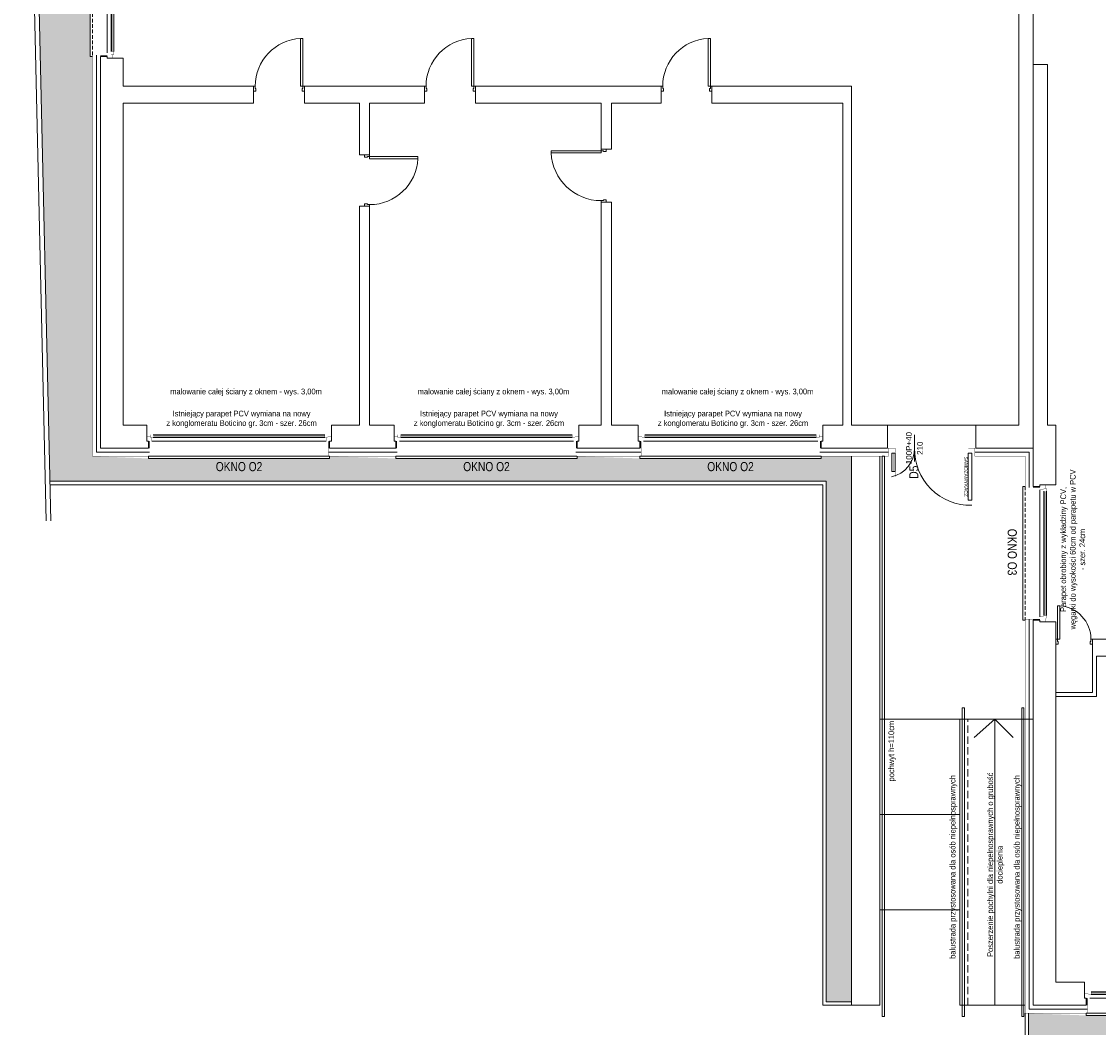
# Model space of a CAD drawing. Header units: millimetres. Extents: x 18880 to 99371, y -5529 to 27899.
# Tile 90 of 158: x 24458 to 26342, y 17304 to 19063. Entities that reach past the tile are written whole.
import ezdxf

# ---------------------------------------------------------------- set-up
doc = ezdxf.new("R2010")
doc.units = ezdxf.units.MM
doc.set_wipeout_variables(frame=1)
doc.linetypes.add('DASHED', pattern=[19.05, 12.7, -6.35])
for name, color, linetype, lineweight in [('AA_HATCH', 252, 'Continuous', 0), ('AA_IZOLACJA', 251, 'Continuous', 0), ('AA_OPIS', 2, 'Continuous', 0), ('AA_WIDOK', 254, 'Continuous', 0), ('AP wymiary', 40, 'Continuous', 0), ('Drzwi ArchiCAD_Nr_Pióra__1', 7, 'Continuous', 13), ('Drzwi ArchiCAD_Nr_Pióra__23', 4, 'Continuous', 20), ('Drzwi ArchiCAD_Nr_Pióra__3', 4, 'Continuous', 18), ('K_SCIANY', 90, 'Continuous', 20)]:
    doc.layers.add(name, color=color, linetype=linetype, lineweight=lineweight)
doc.layers.add('Drzwi ArchiCAD', color=7, linetype='Continuous')
doc.layers.add('Okna ArchiCADa', color=7, linetype='Continuous')
doc.styles.add('ARIAL', font='arial.ttf')
doc.styles.add('Arial Narrow', font='txt')
doc.linetypes.add('STYROPIAN', pattern='A,0.000141,[1,styropian.shx,S=1,R=0,X=0,Y=0],-14.102004', length=14.102145)

# ---------------------------------------------------------------- blocks, each defined once
blk = doc.blocks.new('D1 Drzwi proste 12_75')
at = {"layer": 'Drzwi ArchiCAD_Nr_Pióra__1', "linetype": 'Continuous'}
for p, q in [((-320, 0), (-320, -90)), ((320, 0), (320, -90))]:
    blk.add_line(p, q, dxfattribs=at)
at = {"layer": 'Drzwi ArchiCAD_Nr_Pióra__23', "linetype": 'Continuous'}
for p, q in [((-292, 0), (-320, 0)), ((-320, 0), (-320, -90)), ((-292, -40), (-292, 0)), ((320, 0), (292, 0)), ((292, 0), (292, -40)), ((320, -90), (320, 0)), ((-320, -90), (-280, -90)), ((-280, -40), (-292, -40)), ((-280, -90), (-280, -40)), ((292, -40), (280, -40)), ((280, -40), (280, -90)), ((280, -90), (320, -90))]:
    blk.add_line(p, q, dxfattribs=at)
at = {"layer": 'Drzwi ArchiCAD_Nr_Pióra__3', "linetype": 'Continuous'}
for p, q in [((292, 584), (252, 584)), ((252, 584), (252, 0)), ((292, 0), (292, 584)), ((252, 0), (292, 0))]:
    blk.add_line(p, q, dxfattribs=at)
blk.add_arc((292, 0), 584, 93.9274, 180, dxfattribs=at)
blk = doc.blocks.new('D1 Drzwi proste 12_84')
at = {"layer": 'Drzwi ArchiCAD_Nr_Pióra__1', "linetype": 'Continuous'}
for p, q in [((-445, 0), (-445, -90)), ((445, 0), (445, -90))]:
    blk.add_line(p, q, dxfattribs=at)
at = {"layer": 'Drzwi ArchiCAD_Nr_Pióra__23', "linetype": 'Continuous'}
for p, q in [((-417, 0), (-445, 0)), ((-445, 0), (-445, -90)), ((-417, -40), (-417, 0)), ((445, 0), (417, 0)), ((417, 0), (417, -40)), ((445, -90), (445, 0)), ((-445, -90), (-405, -90)), ((-405, -40), (-417, -40)), ((-405, -90), (-405, -40)), ((417, -40), (405, -40)), ((405, -40), (405, -90)), ((405, -90), (445, -90))]:
    blk.add_line(p, q, dxfattribs=at)
at = {"layer": 'Drzwi ArchiCAD_Nr_Pióra__3', "linetype": 'Continuous'}
for p, q in [((417, 834), (377, 834)), ((377, 834), (377, 0)), ((417, 0), (417, 834)), ((377, 0), (417, 0))]:
    blk.add_line(p, q, dxfattribs=at)
blk.add_arc((417, 0), 834, 92.7491, 180, dxfattribs=at)
blk = doc.blocks.new('D1 Drzwi proste 12_94')
at = {"layer": 'Drzwi ArchiCAD_Nr_Pióra__1', "linetype": 'Continuous'}
for p, q in [((-465, 0), (-465, -90)), ((465, 0), (465, -90))]:
    blk.add_line(p, q, dxfattribs=at)
at = {"layer": 'Drzwi ArchiCAD_Nr_Pióra__23', "linetype": 'Continuous'}
for p, q in [((-437, 0), (-465, 0)), ((-465, 0), (-465, -90)), ((-437, -40), (-437, 0)), ((465, 0), (437, 0)), ((437, 0), (437, -40)), ((465, -90), (465, 0)), ((-465, -90), (-425, -90)), ((-425, -40), (-437, -40)), ((-425, -90), (-425, -40)), ((437, -40), (425, -40)), ((425, -40), (425, -90)), ((425, -90), (465, -90))]:
    blk.add_line(p, q, dxfattribs=at)
at = {"layer": 'Drzwi ArchiCAD_Nr_Pióra__3', "linetype": 'Continuous'}
for p, q in [((437, 874), (397, 874)), ((397, 874), (397, 0)), ((437, 0), (437, 874)), ((397, 0), (437, 0))]:
    blk.add_line(p, q, dxfattribs=at)
blk.add_arc((437, 0), 874, 92.6231, 180, dxfattribs=at)
blk = doc.blocks.new('D1 Drzwi proste 12_95')
at = {"layer": 'Drzwi ArchiCAD_Nr_Pióra__1', "linetype": 'Continuous'}
for p, q in [((-450, 0), (-450, -90)), ((450, 0), (450, -90))]:
    blk.add_line(p, q, dxfattribs=at)
at = {"layer": 'Drzwi ArchiCAD_Nr_Pióra__23', "linetype": 'Continuous'}
for p, q in [((-422, 0), (-450, 0)), ((-450, 0), (-450, -90)), ((-422, -40), (-422, 0)), ((450, 0), (422, 0)), ((422, 0), (422, -40)), ((450, -90), (450, 0)), ((-450, -90), (-410, -90)), ((-410, -40), (-422, -40)), ((-410, -90), (-410, -40)), ((422, -40), (410, -40)), ((410, -40), (410, -90)), ((410, -90), (450, -90))]:
    blk.add_line(p, q, dxfattribs=at)
at = {"layer": 'Drzwi ArchiCAD_Nr_Pióra__3', "linetype": 'Continuous'}
for p, q in [((422, 844), (382, 844)), ((382, 844), (382, 0)), ((422, 0), (422, 844)), ((382, 0), (422, 0))]:
    blk.add_line(p, q, dxfattribs=at)
blk.add_arc((422, 0), 844, 92.7165, 180, dxfattribs=at)
blk = doc.blocks.new('O1 rozwierane 12_80')
at = {"layer": 'AA_WIDOK', "color": 4}
blk.add_lwpolyline([(1585, 260), (1585, 300), (-1585, 300), (-1585, 260)], dxfattribs=at)
at = {"layer": 'AA_WIDOK', "linetype": 'DASHED', "ltscale": 0.5}
blk.add_lwpolyline([(1585, 260), (-1585, 260)], dxfattribs=at)
at = {"color": 4}
blk.add_wipeout([(-1500, -115), (-1500, -65), (-1525, -65), (-1525, 0), (1525, 0), (1525, -65), (1500, -65), (1500, -115)], dxfattribs=at).dxf.layer = 'AA_WIDOK'
at = {"layer": 'AA_IZOLACJA', "linetype": 'STYROPIAN', "ltscale": 0.2}
for points in [[(-1575, 120), (-1575, 0)], [(1575, 120), (1575, 0)]]:
    blk.add_lwpolyline(points, dxfattribs=at)
at = {"layer": 'AA_WIDOK', "const_width": 3}
for points in [[(-1565, 260), (-1565, 0)], [(1565, 260), (1565, 0)]]:
    blk.add_lwpolyline(points, dxfattribs=at)
at = {"layer": 'AA_WIDOK', "color": 4, "const_width": 3}
for points in [[(-1615, 0), (-1525, 0)], [(-1615, -90), (-1615, 0)], [(-1525, 0), (-1525, -65)], [(1525, -65), (1525, 0)], [(1525, 0), (1615, 0)], [(1615, 0), (1615, -90)], [(-1550, -90), (-1615, -90)], [(-1525, -65), (-1550, -65)], [(-1550, -65), (-1550, -90)], [(-1550, -65), (-1500, -65)], [(-1550, -115), (-1550, -65)], [(-1500, -115), (-1550, -115)], [(-1500, -65), (-1500, -115)], [(1500, -80), (-1500, -80)], [(1500, -90), (-1500, -90)], [(1500, -100), (-1500, -100)], [(1500, -115), (1500, -65)], [(1500, -65), (1550, -65)], [(1550, -115), (1500, -115)], [(1550, -65), (1525, -65)], [(1550, -90), (1550, -65)], [(1550, -65), (1550, -115)], [(1615, -90), (1550, -90)]]:
    blk.add_lwpolyline(points, dxfattribs=at)
at = {"layer": 'AA_WIDOK', "color": 4}
for points in [[(-1525, 0), (1525, 0)], [(1500, -65), (-1500, -65)], [(1500, -115), (-1500, -115)], [(1500, -115), (-1500, -115)]]:
    blk.add_lwpolyline(points, dxfattribs=at)
blk = doc.blocks.new('okno aa')
at = {"layer": 'AA_WIDOK', "color": 4}
blk.add_lwpolyline([(-26, 469), (-30, 469), (-30, 3), (-26, 3)], dxfattribs=at)
at = {"layer": 'AA_WIDOK', "linetype": 'DASHED', "ltscale": 0.5}
blk.add_lwpolyline([(-26, 469), (-26, 3)], dxfattribs=at)
at = {"color": 4}
blk.add_wipeout([(11.5, 11.5), (6.5, 11.5), (6.5, 9), (0, 9), (0, 463), (6.5, 463), (6.5, 460.5), (11.5, 460.5)], dxfattribs=at).dxf.layer = 'AA_WIDOK'
at = {"layer": 'AA_IZOLACJA', "linetype": 'STYROPIAN', "ltscale": 0.2}
for points in [[(-12, 468), (0, 468)], [(-12, 4), (0, 4)]]:
    blk.add_lwpolyline(points, dxfattribs=at)
at = {"layer": 'AA_WIDOK', "color": 4, "const_width": 0.3}
for points in [[(0, 463), (0, 472)], [(0, 472), (9, 472)], [(9, 472), (9, 465.5)], [(6.5, 463), (0, 463)], [(9, 465.5), (6.5, 465.5)], [(6.5, 465.5), (6.5, 463)], [(6.5, 460.5), (6.5, 465.5)], [(6.5, 465.5), (11.5, 465.5)], [(11.5, 460.5), (6.5, 460.5)], [(8, 460.5), (8, 11.5)], [(9, 460.5), (9, 11.5)], [(10, 460.5), (10, 11.5)], [(11.5, 465.5), (11.5, 460.5)], [(0, 0), (0, 9)], [(0, 9), (6.5, 9)], [(9, 0), (0, 0)], [(6.5, 6.5), (6.5, 11.5)], [(6.5, 11.5), (11.5, 11.5)], [(6.5, 9), (6.5, 6.5)], [(6.5, 6.5), (9, 6.5)], [(11.5, 6.5), (6.5, 6.5)], [(9, 6.5), (9, 0)], [(11.5, 11.5), (11.5, 6.5)]]:
    blk.add_lwpolyline(points, dxfattribs=at)
at = {"layer": 'AA_WIDOK', "const_width": 0.3}
for points in [[(-26, 467), (0, 467)], [(-26, 5), (0, 5)]]:
    blk.add_lwpolyline(points, dxfattribs=at)
at = {"layer": 'AA_WIDOK', "color": 4}
for points in [[(0, 9), (0, 463)], [(6.5, 460.5), (6.5, 11.5)], [(11.5, 460.5), (11.5, 11.5)], [(11.5, 460.5), (11.5, 11.5)]]:
    blk.add_lwpolyline(points, dxfattribs=at)
blk = doc.blocks.new('rqvewvr')
at = {"layer": 'AA_WIDOK', "color": 4}
blk.add_lwpolyline([(-35, 237), (-39, 237), (-39, 3), (-35, 3)], dxfattribs=at)
at = {"layer": 'AA_WIDOK', "linetype": 'DASHED', "ltscale": 0.5}
blk.add_lwpolyline([(-35, 237), (-35, 3)], dxfattribs=at)
at = {"color": 4}
blk.add_wipeout([(2.5, 11.5), (-2.5, 11.5), (-2.5, 9), (-9, 9), (-9, 231), (-2.5, 231), (-2.5, 228.5), (2.5, 228.5)], dxfattribs=at).dxf.layer = 'AA_WIDOK'
at = {"layer": 'AA_IZOLACJA', "linetype": 'STYROPIAN', "ltscale": 0.2}
for points in [[(-21, 236), (-9, 236)], [(-21, 4), (-9, 4)]]:
    blk.add_lwpolyline(points, dxfattribs=at)
at = {"layer": 'AA_WIDOK', "const_width": 0.3}
for points in [[(-35, 235), (-9, 235)], [(-35, 5), (-9, 5)]]:
    blk.add_lwpolyline(points, dxfattribs=at)
at = {"layer": 'AA_WIDOK', "color": 4, "const_width": 0.3}
for points in [[(-9, 231), (-9, 240)], [(-9, 240), (0, 240)], [(-2.5, 231), (-9, 231)], [(0, 233.5), (-2.5, 233.5)], [(-2.5, 233.5), (-2.5, 231)], [(-2.5, 228.5), (-2.5, 233.5)], [(-2.5, 233.5), (2.5, 233.5)], [(2.5, 228.5), (-2.5, 228.5)], [(-1, 228.5), (-1, 11.5)], [(0, 240), (0, 233.5)], [(0, 228.5), (0, 11.5)], [(1, 228.5), (1, 11.5)], [(2.5, 233.5), (2.5, 228.5)], [(-9, 0), (-9, 9)], [(-9, 9), (-2.5, 9)], [(0, 0), (-9, 0)], [(-2.5, 6.5), (-2.5, 11.5)], [(-2.5, 11.5), (2.5, 11.5)], [(-2.5, 9), (-2.5, 6.5)], [(-2.5, 6.5), (0, 6.5)], [(2.5, 6.5), (-2.5, 6.5)], [(0, 6.5), (0, 0)], [(2.5, 11.5), (2.5, 6.5)]]:
    blk.add_lwpolyline(points, dxfattribs=at)
at = {"layer": 'AA_WIDOK', "color": 4}
for points in [[(-9, 9), (-9, 231)], [(-2.5, 228.5), (-2.5, 11.5)], [(2.5, 228.5), (2.5, 11.5)], [(2.5, 228.5), (2.5, 11.5)]]:
    blk.add_lwpolyline(points, dxfattribs=at)
blk = doc.blocks.new('wgw')
at = {"layer": 'AA_WIDOK', "color": 4, "const_width": 0.3}
for points in [[(-6, 155), (-6, 147.5), (0, 147.5), (0, 155)], [(0, 147.5), (9, 147.5), (9, 141.5), (0, 141.5)], [(9, 144), (91, 144), (91, 145), (9, 145)], [(91, 147.5), (100, 147.5), (100, 141.5), (91, 141.5)], [(-6, 0), (-6, 7.5), (0, 7.5), (0, 0)], [(0, 7.5), (9, 7.5), (9, 13.5), (0, 13.5)], [(9, 11), (41, 11), (41, 10), (9, 10)], [(41, 7.5), (50, 7.5), (50, 13.5), (41, 13.5)]]:
    blk.add_lwpolyline(points, close=True, dxfattribs=at)
at = {"layer": 'AA_WIDOK', "const_width": 0.3}
for points in [[(14, 153), (0, 153)], [(14, 2), (0, 2)]]:
    blk.add_lwpolyline(points, dxfattribs=at)
at = {"layer": 'AA_WIDOK', "color": 4}
for points in [[(9, 141.5), (91, 141.5), (91, 147.5), (9, 147.5)], [(9, 13.5), (41, 13.5), (41, 7.5), (9, 7.5)]]:
    blk.add_lwpolyline(points, close=True, dxfattribs=at)
for centre, radius, start, end in [((1.9, 145.6), 98.1, 268.9003, 1.0997), ((1, -2.5), 50, 11.5023, 91.1781)]:
    blk.add_arc(centre, radius, start, end, dxfattribs=at)

msp = doc.modelspace()

# ---------------------------------------------------------------- hatches: boundary and pattern name
at = {"layer": 'AA_HATCH'}
h = msp.add_hatch(dxfattribs=at)
h.set_pattern_fill('AR-CONC', color=256, scale=0.1)
h.paths.add_polyline_path([(26104.98355, 20254.33245), (24580.47593, 20205.45549), (24494.34936, 20148.03857), (24465.96863, 20081.8187), (24507.60839, 18259.37583), (25866.01574, 18259.37583), (25866.01574, 17349.37583), (25910.01574, 17349.37583), (25910.01574, 18303.37583), (25857.01574, 18303.37583), (25857.01574, 18299.37583), (25540.01574, 18299.37583), (25430.01574, 18303.3044), (25430.01574, 18299.37583), (25113.01574, 18299.37583), (24997.01574, 18303.30803), (24997.01574, 18299.37583), (24680.01574, 18299.37583), (24582.01574, 18303.37583), (24582.01574, 19002.37583), (24578.01574, 19002.37583), (24578.01574, 19468.37583), (24582.01574, 20167.37583), (24668.51574, 20167.37583), (24668.51574, 20171.37583), (24985.51574, 20171.37583), (25103.01574, 20167.44277), (25103.01574, 20171.37583), (25420.01574, 20171.37583), (25532.01574, 20167.446), (25532.01574, 20171.37583), (25849.01574, 20171.37583), (25975.90845, 20167.43789), (25975.90845, 20173.37583), (26119.90845, 20173.37583), (26119.90845, 20167.37583), (26208.85058, 20167.37583), (26181.8768, 20207.13555)])
h = msp.add_hatch(dxfattribs=at)
h.set_pattern_fill('AR-CONC', color=256, scale=0.1)
h.paths.add_polyline_path([(29365.01574, 16364.37583), (29325.01574, 16364.37583), (29325.01574, 16360.37583), (29008.01574, 16360.37583), (28899.01574, 16364.30375), (28899.01574, 16360.37583), (28582.01574, 16360.37583), (28466.01574, 16364.30803), (28466.01574, 16360.37583), (28149.01574, 16360.37583), (28057.01574, 16364.37583), (28057.01574, 17043.37583), (28053.01574, 17043.37583), (28053.01574, 17277.37583), (28057.01574, 17329.37583), (28010.01574, 17329.37583), (28010.01574, 17325.37583), (27693.01574, 17325.37583), (27559.01574, 17329.317), (27559.01574, 17325.37583), (27242.01574, 17325.37583), (27097.01574, 17329.3214), (27097.01574, 17325.37583), (26780.01574, 17325.37583), (26638.01574, 17329.32027), (26638.01574, 17325.37583), (26321.01574, 17325.37583), (26220.01574, 17329.15153), (26220.01574, 17285.37583), (28013.01574, 17285.37583), (28013.01574, 16320.37583), (29321.01574, 16320.37583), (29321.01574, 15409.37583), (29365.01574, 15409.37583)])

# ---------------------------------------------------------------- linework, layer by layer
for points in [[(25973.01574, 18357.37583), (26128.01574, 18357.37583)], [(25910.01574, 17349.37583), (25866.01574, 17349.37583), (25866.01574, 18259.37583), (24507.74548, 18259.37583)], [(25910.01574, 17343.37583), (25860.01574, 17343.37583), (25860.01574, 18253.37583), (24507.74548, 18253.37583)], [(26214.01574, 17329.37583), (26214.01574, 17179.37583)], [(26220.01574, 17329.37583), (26220.01574, 17179.37583)]]:
    msp.add_lwpolyline(points, dxfattribs=at)
at = {"layer": 'AA_IZOLACJA', "linetype": 'STYROPIAN', "ltscale": 1.4}
for points in [[(24589.01574, 19004.37583), (24589.01574, 18310.37583), (24682.01574, 18310.37583)], [(24995.01574, 18310.37583), (25115.01574, 18310.37583)], [(25428.01574, 18310.37583), (25542.01574, 18310.37583)], [(25855.01574, 18310.37583), (25975.01574, 18310.37583)], [(26126.01574, 18310.37583), (26221.01574, 18310.37583), (26221.01574, 18248.37583)], [(26221.01574, 18018.37583), (26221.01574, 17336.37583), (26323.01574, 17336.37583)]]:
    msp.add_lwpolyline(points, dxfattribs=at)
at = {"layer": 'AA_OPIS', "linetype": 'Continuous'}
msp.add_line((26020.51574, 18294.1759), (26020.51574, 18340.57575), dxfattribs=at)
at = {"layer": 'AA_WIDOK'}
for p, q in [((25910.01574, 17343.37583), (25910.01574, 18303.37583)), ((25960.01574, 18303.37583), (25960.01574, 17343.37583)), ((25960.01574, 17843.37583), (26228.01574, 17843.37583)), ((26100.01574, 17343.37583), (26100.01574, 17843.37583)), ((26161.01574, 17843.37583), (26125.01385, 17811.37394)), ((26161.01574, 17343.37583), (26161.01574, 17843.37583)), ((26161.01574, 17843.37583), (26193.01763, 17811.37394)), ((26100.01574, 17676.70916), (25960.01574, 17676.70916)), ((26100.01574, 17510.04249), (25960.01574, 17510.04249)), ((25960.01574, 17343.37583), (25910.01574, 17343.37583)), ((26100.01574, 17343.37583), (26214.01574, 17343.37583))]:
    msp.add_line(p, q, dxfattribs=at)
at = {"layer": 'AA_WIDOK', "const_width": 0.3}
for points in [[(24582.01574, 19004.37583), (24582.01574, 18303.37583), (24682.01574, 18303.37583)], [(24995.01574, 18303.37583), (25115.01574, 18303.37583)], [(25428.01574, 18303.37583), (25542.01574, 18303.37583)], [(25855.01574, 18303.37583), (25975.01574, 18303.37583)], [(26126.01574, 18303.37583), (26214.01574, 18303.37583), (26214.01574, 18248.37583)], [(26214.01574, 18018.37583), (26214.01574, 17329.37583), (26323.01574, 17329.37583)]]:
    msp.add_lwpolyline(points, dxfattribs=at)
at = {"layer": 'AA_WIDOK', "color": 8, "linetype": 'DASHED'}
msp.add_lwpolyline([(26114.01574, 17343.37583), (26114.01574, 17843.37583)], dxfattribs=at)
at = {"layer": 'AP wymiary'}
for points in [[(25964.01574, 17323.37583), (25968.01574, 17323.37583), (25968.01574, 18303.37583), (25964.01574, 18303.37583)], [(26104.01574, 17323.37583), (26108.01574, 17323.37583), (26108.01574, 17863.37583), (26104.01574, 17863.37583)], [(26208.01574, 17323.37583), (26212.01574, 17323.37583), (26212.01574, 17863.37583), (26208.01574, 17863.37583)]]:
    msp.add_lwpolyline(points, close=True, dxfattribs=at)
at = {"layer": 'K_SCIANY'}
for points in [[(26228.01574, 18317.37583), (26228.01574, 18250.37583), (26240.01574, 18250.37583), (26240.01574, 18253.37583), (26249.01574, 18253.37583), (26268.01574, 18253.37583), (26268.01574, 18357.37583), (26253.01574, 18357.37583), (26253.01574, 18988.37583), (26228.01574, 18988.37583), (26228.01574, 18357.37583), (26228.01574, 18317.37583), (26128.01574, 18317.37583), (26128.01574, 18329.37583), (26128.01574, 18329.37583), (26128.01574, 18336.37583), (26128.01574, 18357.37583), (26203.01574, 18357.37583), (26203.01574, 19275.37583)], [(26228.01574, 18357.37583), (26228.01574, 19152.37583)], [(24953.01574, 18950.37583), (24953.01574, 18941.37583)], [(25163.01574, 18950.37583), (24953.01574, 18950.37583)], [(24953.01574, 18941.37583), (24953.01574, 18920.37583)], [(25163.01574, 18950.37583), (25163.01574, 18941.37583)], [(25163.01574, 18941.37583), (25163.01574, 18920.37583)], [(25252.01574, 18950.37583), (25252.01574, 18941.37583)], [(25577.01574, 18950.37583), (25252.01574, 18950.37583)], [(25252.01574, 18941.37583), (25252.01574, 18920.37583)], [(25577.01574, 18950.37583), (25577.01574, 18941.37583)], [(25577.01574, 18941.37583), (25577.01574, 18920.37583)], [(24953.01574, 18920.37583), (25049.01574, 18920.37583)], [(25049.01574, 18920.37583), (25049.01574, 18830.37583)], [(25067.01574, 18920.37583), (25163.01574, 18920.37583)], [(25067.01574, 18830.37583), (25067.01574, 18920.37583)], [(25252.01574, 18920.37583), (25472.01574, 18920.37583)], [(25472.01574, 18920.37583), (25472.01574, 18840.37583)], [(25490.01574, 18920.37583), (25577.01574, 18920.37583)], [(25490.01574, 18840.37583), (25490.01574, 18920.37583)], [(25058.01574, 18830.37583), (25049.01574, 18830.37583)], [(25067.01574, 18830.37583), (25058.01574, 18830.37583)], [(25472.01574, 18840.37583), (25481.01574, 18840.37583)], [(25481.01574, 18840.37583), (25490.01574, 18840.37583)], [(26228.01574, 18016.37583), (26240.01574, 18016.37583)], [(26228.01574, 18016.37583), (26228.01574, 17343.37583)], [(26240.01574, 18016.37583), (26240.01574, 18013.37583)], [(26240.01574, 18013.37583), (26249.01574, 18013.37583)], [(26249.01574, 18013.37583), (26268.01574, 18013.37583)], [(26268.01574, 17983.37583), (26268.01574, 18013.37583)], [(26268.01574, 17983.37583), (26268.01574, 17974.37583)], [(26332.01574, 17983.37583), (26332.01574, 17974.37583)], [(26359.01574, 17983.37583), (26332.01574, 17983.37583)], [(26268.01574, 17974.37583), (26268.01574, 17953.37583)], [(26332.01574, 17974.37583), (26332.01574, 17953.37583)], [(26268.01574, 17383.37583), (26268.01574, 17953.37583)], [(26332.01574, 17953.37583), (26332.01574, 17890.37583)], [(26339.01574, 17953.37583), (26359.01574, 17953.37583)], [(26339.01574, 17883.37583), (26339.01574, 17953.37583)], [(26332.01574, 17890.37583), (26268.01574, 17890.37583)], [(26268.01574, 17883.37583), (26339.01574, 17883.37583)], [(26318.01574, 17383.37583), (26268.01574, 17383.37583)], [(26318.01574, 17364.37583), (26318.01574, 17383.37583)], [(26318.01574, 17355.37583), (26318.01574, 17364.37583)], [(26228.01574, 17343.37583), (26321.01574, 17343.37583)], [(26321.01574, 17355.37583), (26318.01574, 17355.37583)], [(26321.01574, 17343.37583), (26321.01574, 17355.37583)]]:
    msp.add_lwpolyline(points, dxfattribs=at)
for points in [[(24864.01574, 18920.37583), (24864.01574, 18941.37583), (24864.01574, 18950.37583), (24636.01574, 18950.37583), (24636.01574, 18999.37583), (24617.01574, 18999.37583), (24608.01574, 18999.37583), (24608.01574, 19002.37583), (24596.01574, 19002.37583), (24596.01574, 18317.37583), (24680.01574, 18317.37583), (24680.01574, 18329.37583), (24677.01574, 18329.37583), (24677.01574, 18338.37583), (24677.01574, 18357.37583), (24636.01574, 18357.37583), (24636.01574, 18920.37583)], [(25666.01574, 18920.37583), (25895.01574, 18920.37583), (25895.01574, 18357.37583), (25860.01574, 18357.37583), (25860.01574, 18338.37583), (25860.01574, 18329.37583), (25857.01574, 18329.37583), (25857.01574, 18317.37583), (25973.01574, 18317.37583), (25973.01574, 18329.37583), (25973.01574, 18329.37583), (25973.01574, 18336.37583), (25973.01574, 18357.37583), (25910.01574, 18357.37583), (25910.01574, 18950.37583), (25666.01574, 18950.37583), (25666.01574, 18941.37583)], [(24997.01574, 18329.37583), (24997.01574, 18317.37583), (25113.01574, 18317.37583), (25113.01574, 18329.37583), (25110.01574, 18329.37583), (25110.01574, 18338.37583), (25110.01574, 18357.37583), (25067.01574, 18357.37583), (25067.01574, 18740.37583), (25058.01574, 18740.37583), (25049.01574, 18740.37583), (25049.01574, 18357.37583), (25000.01574, 18357.37583), (25000.01574, 18338.37583), (25000.01574, 18329.37583)], [(25490.01574, 18747.37583), (25481.01574, 18747.37583), (25472.01574, 18747.37583), (25472.01574, 18357.37583), (25433.01574, 18357.37583), (25433.01574, 18338.37583), (25433.01574, 18329.37583), (25430.01574, 18329.37583), (25430.01574, 18317.37583), (25540.01574, 18317.37583), (25540.01574, 18329.37583), (25537.01574, 18329.37583), (25537.01574, 18338.37583), (25537.01574, 18357.37583), (25490.01574, 18357.37583)]]:
    msp.add_lwpolyline(points, close=True, dxfattribs=at)

# ---------------------------------------------------------------- block references
at = {"layer": 'AA_HATCH', "rotation": 270}
msp.add_blockref('wgw', (25973.01574, 18317.37583), dxfattribs=at)
at = {"layer": 'Drzwi ArchiCAD', "linetype": 'Continuous', "yscale": 0.1, "zscale": 0.1}
for name, p, xscale in [('D1 Drzwi proste 12_84', (24908.51574, 18950.37583), 0.1), ('D1 Drzwi proste 12_84', (25207.51574, 18950.37583), 0.1), ('D1 Drzwi proste 12_84', (25621.51574, 18950.37583), 0.1), ('D1 Drzwi proste 12_75', (26300.01574, 17983.37583), -0.1)]:
    msp.add_blockref(name, p, dxfattribs=dict(at, xscale=xscale))
for name, p, xscale, rotation in [('D1 Drzwi proste 12_95', (25067.01574, 18785.37583), -0.1, 270), ('D1 Drzwi proste 12_94', (25472.01574, 18793.87583), 0.1, 90)]:
    msp.add_blockref(name, p, dxfattribs=dict(at, xscale=xscale, rotation=rotation))

# ---------------------------------------------------------------- texts
at = {"layer": 'AA_OPIS', "color": 114, "true_color": 0x139b48, "char_height": 10, "width": 299.9998938, "attachment_point": 1, "style": 'Arial Narrow'}
for insert in [(24700.77917, 18421.46493), (25133.77917, 18421.46493), (25560.77917, 18421.46493)]:
    msp.add_mtext('\\pxqc;{\\fArial Narrow|b0|i0|c238|p34;\\C143;\\c14659450;malowanie całej ściany z oknem - wys. 3,00m}', dxfattribs=dict(at, insert=insert))
at = {"layer": 'AA_OPIS', "char_height": 10, "width": 299.9998938, "attachment_point": 1, "style": 'Arial Narrow'}
for insert in [(24692.92321, 18382.90332), (25125.92321, 18382.90332), (25552.92321, 18382.90332)]:
    msp.add_mtext('\\pxqc;{\\fArial Narrow|b0|i0|c238|p34;\\C143;\\c14659450;Istniejący parapet PCV wymiana na nowy\\Pz konglomeratu Boticino gr. 3cm - szer. 26cm}', dxfattribs=dict(at, insert=insert))
at = {"layer": 'AA_OPIS', "linetype": 'Continuous', "attachment_point": 8, "style": 'ARIAL'}
for s, insert, char_height, rotation in [('100P+40', (26015.7257, 18317.44405), 10, 90), ('210', (26035.1579, 18317.31992), 10, 90), ('SAMOZAMYKACZ', (26107.36562, 18267.51979), 6, 270)]:
    msp.add_mtext(s, dxfattribs=dict(at, insert=insert, char_height=char_height, rotation=rotation))
at = {"layer": 'AA_OPIS'}
for s, insert, char_height, width, attachment_point, rotation, style in [('{\\W0.8;D5}', (26011.16114, 18275.35964), 16, 44.2663591, 2, 90, 'ARIAL'), ('\\pxqc;{\\fArial Narrow|b0|i0|c238|p34;\\C2;Parapet obrobiony z wykładziny PCV,\\Pwęgarki do wysokości 60cm od parapetu w PCV\\P- szer. 24cm}', (26275.71863, 17990.22809), 10, 299.9998938, 1, 90, 'Arial Narrow'), ('{\\W0.8;OKNO O3}', (26199.41258, 18135.6108), 16, 300, 2, 270, 'ARIAL'), ('\\pxqc;{\\fArial Narrow|b0|i0|c238|p34;\\C2;pochwyt h=110cm}', (25974.85489, 17637.55711), 10, 299.9998938, 1, 90, 'Arial Narrow'), ('\\pxqc;{\\fArial Narrow|b0|i0|c238|p34;\\C2;Poszerzenie pochylni dla niepełnosprawnych o grubość docieplenia}', (26147.91198, 17438.77035), 10, 299.9998938, 1, 90, 'Arial Narrow'), ('\\pxqc;{\\fArial Narrow|b0|i0|c238|p34;\\C2;balustrada przystosowana dla osób niepełnosprawnych}', (26082.14419, 17434.9774), 10, 299.9998938, 1, 90, 'Arial Narrow'), ('\\pxqc;{\\fArial Narrow|b0|i0|c238|p34;\\C2;balustrada przystosowana dla osób niepełnosprawnych}', (26194.50064, 17434.9774), 10, 299.9998938, 1, 90, 'Arial Narrow')]:
    msp.add_mtext(s, dxfattribs=dict(at, insert=insert, char_height=char_height, width=width, attachment_point=attachment_point, rotation=rotation, style=style))

# ---------------------------------------------------------------- next in the draw order: block references
for name, p in [('okno aa', (24608.01574, 18999.37583)), ('rqvewvr', (26249.01574, 18013.37583))]:
    msp.add_blockref(name, p)
at = {"layer": 'Okna ArchiCADa', "linetype": 'Continuous', "xscale": 0.1, "yscale": 0.1, "zscale": 0.1, "rotation": 180}
for p in [(24838.51574, 18329.37583), (25271.51574, 18329.37583), (25698.51574, 18329.37583), (26479.51574, 17355.37583)]:
    msp.add_blockref('O1 rozwierane 12_80', p, dxfattribs=at)

# ---------------------------------------------------------------- next in the draw order: linework, layer by layer
at = {"layer": 'AA_HATCH'}
for points in [[(26218.51786, 20167.37583), (26187.52992, 20213.05247), (26107.12439, 20262.4052), (24577.93786, 20213.37823), (24487.93306, 20153.37586), (24457.93102, 20083.37307), (24501.19155, 18189.99432)], [(26208.85058, 20167.37583), (26181.8768, 20207.13555), (26104.98355, 20254.33245), (24580.47593, 20205.45549), (24494.34936, 20148.03857), (24465.96863, 20081.8187), (24509.19364, 18189.99432)]]:
    msp.add_lwpolyline(points, dxfattribs=at)

# ---------------------------------------------------------------- next in the draw order: texts
at = {"layer": 'AA_OPIS', "char_height": 16, "width": 300, "attachment_point": 2, "style": 'ARIAL'}
for insert in [(24838.51574, 18293.13515), (25271.51574, 18293.13515), (25698.51574, 18293.13515)]:
    msp.add_mtext('{\\W0.8;OKNO O2}', dxfattribs=dict(at, insert=insert))

doc.saveas('drawing.dxf')
